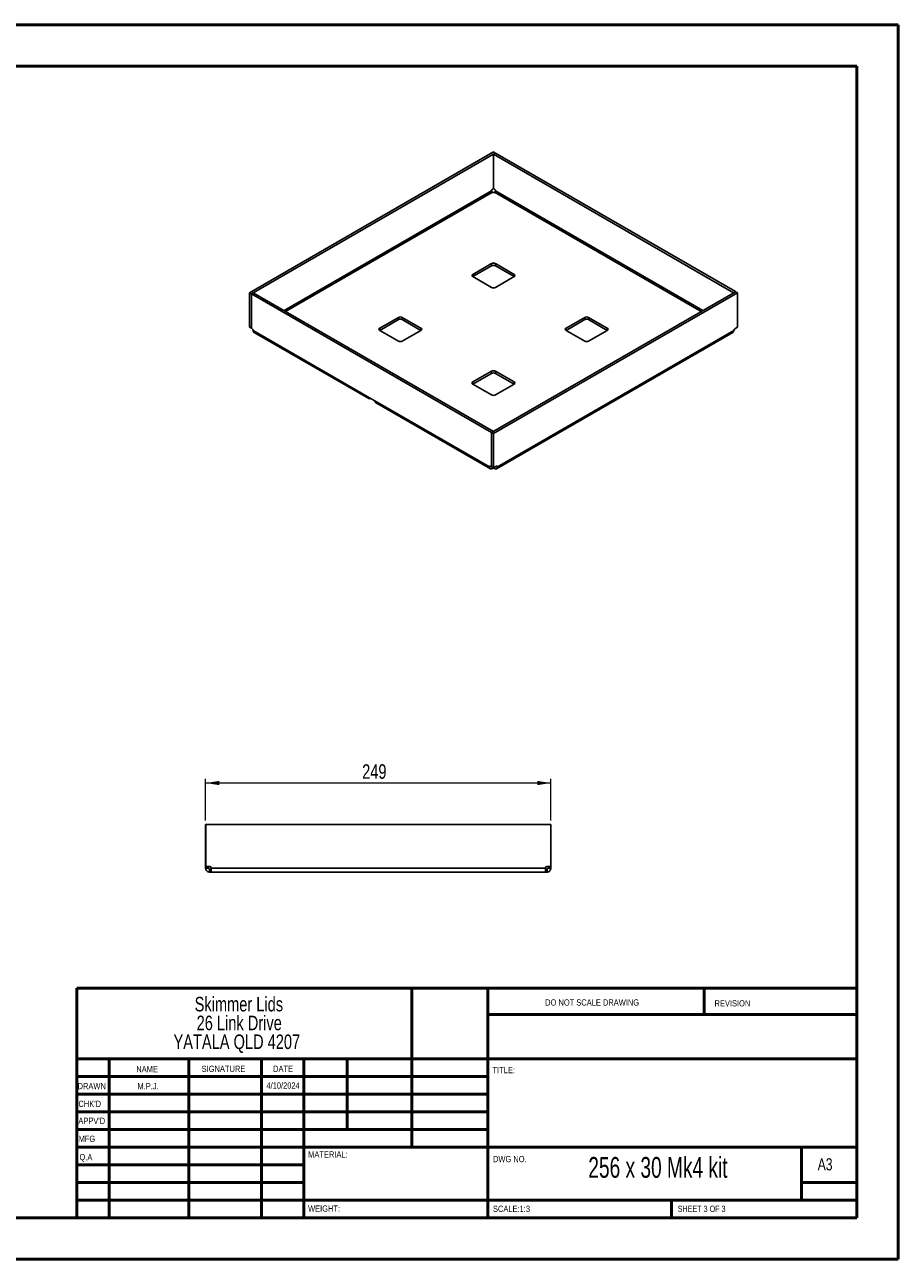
# Paper-space layout 'Sheet3' of a CAD drawing. Header units: millimetres. Extents: x 0 to 420, y 0 to 297.
# Tile 2 of 2: x 210 to 420, y 0 to 297. Entities that reach past the tile are written whole.
import ezdxf

# ---------------------------------------------------------------- set-up
doc = ezdxf.new("R2010")
doc.units = ezdxf.units.MM
doc.styles.add('SLDTEXTSTYLE0', font='TXT', dxfattribs={"width": 0.6875})
doc.styles.add('SLDTEXTSTYLE1', font='TXT', dxfattribs={"width": 0.75})
doc.dimstyles.new('SLDDIMSTYLE0', dxfattribs={"dimtxt": 3.5, "dimasz": 3.302, "dimexe": 0, "dimexo": 0.0625, "dimgap": 0.875, "dimtad": 1, "dimdec": 0, "dimlfac": 3, "dimrnd": 1e-09, "dimzin": 12, "dimdsep": 46, "dimtxsty": 'SLDTEXTSTYLE1', "dimsah": 1, "dimcen": 0.09, "dimadec": 0, "dimazin": 3, "dimtfac": 1, "dimtdec": 0, "dimtofl": 0, "dimtmove": 0, "dimatfit": 3, "dimfxl": 1, "dimfrac": 2, "dimtolj": 1, "dimtzin": 12, "dimarcsym": 0})

# ---------------------------------------------------------------- blocks, each defined once
blk = doc.blocks.new('SW_NOTE_0_2')
at = {"color": 0, "linetype": 'Continuous', "lineweight": 0, "char_height": 3.5, "attachment_point": 2, "style": 'SLDTEXTSTYLE1'}
for s, insert in [('Skimmer Lids', (13.89, 4.51)), ('26 Link Drive', (13.98, -0.01)), ('YATALA QLD 4207', (13.4, -4.54))]:
    blk.add_mtext(s, dxfattribs=dict(at, insert=insert))
blk = doc.blocks.new('_D_6')
at = {"color": 7, "linetype": 'Continuous', "lineweight": 0}
for p, q in [((253.87, 105.79), (253.87, 115.79)), ((336.87, 114.79), (253.87, 114.79)), ((336.87, 105.79), (336.87, 115.79))]:
    blk.add_line(p, q, dxfattribs=at)
at = {"color": 7, "linetype": 'Continuous', "lineweight": 18}
for points in [[(253.87, 114.79), (257.18, 114.28), (257.18, 115.3)], [(336.87, 114.79), (333.57, 115.3), (333.57, 114.28)]]:
    blk.add_solid(points, dxfattribs=at)
at = {"color": 7, "linetype": 'Continuous', "lineweight": 18, "insert": (291.49, 119.3), "char_height": 3.5, "attachment_point": 1, "style": 'SLDTEXTSTYLE1'}
blk.add_mtext('249', dxfattribs=at)

psp = doc.layouts.new('Sheet3')

# ---------------------------------------------------------------- linework, layer by layer
at = {"color": 7, "linetype": 'Continuous', "lineweight": 50}
for p, q in [((0.38, 297.21), (420.38, 297.21)), ((420.38, 0.21), (420.38, 297.21)), ((10.38, 287.21), (410.38, 287.21)), ((410.38, 287.21), (410.38, 10.21)), ((222.88, 65.46), (410.08, 65.46)), ((222.88, 65.46), (222.88, 10.21)), ((303.48, 65.46), (303.48, 27.21)), ((321.68, 65.46), (321.68, 10.21)), ((373.68, 59.09), (373.68, 65.46)), ((410.08, 59.09), (321.68, 59.09)), ((410.08, 48.46), (222.88, 48.46)), ((230.68, 48.46), (230.68, 10.21)), ((249.87, 48.46), (249.87, 10.21)), ((267.28, 48.46), (267.28, 10.21)), ((277.48, 10.21), (277.48, 48.46)), ((287.88, 31.46), (287.88, 48.46)), ((321.68, 44.21), (222.88, 44.21)), ((321.68, 39.96), (222.88, 39.96)), ((321.68, 35.71), (222.88, 35.71)), ((321.68, 31.46), (222.88, 31.46)), ((277.48, 27.21), (222.88, 27.21)), ((277.48, 27.21), (410.08, 27.21)), ((397.08, 14.46), (397.08, 27.21)), ((277.48, 22.96), (222.88, 22.96)), ((277.48, 18.71), (222.88, 18.71)), ((410.08, 18.71), (397.08, 18.71)), ((222.88, 14.46), (410.38, 14.46)), ((365.88, 10.21), (365.88, 14.46)), ((10.38, 10.21), (410.38, 10.21)), ((0.38, 0.21), (420.38, 0.21))]:
    psp.add_line(p, q, dxfattribs=at)
at = {"color": 7, "linetype": 'Continuous', "lineweight": 25}
for p, q in [((323.04, 266.59), (264.4, 232.73)), ((323.51, 266.32), (264.87, 232.46)), ((323.04, 266.59), (323.51, 266.32)), ((323.08, 266.05), (323.55, 266.32)), ((323.08, 257.8), (323.08, 266.05)), ((380.8, 232.73), (323.08, 266.05)), ((323.51, 266.3), (323.51, 266.32)), ((381.27, 233), (323.55, 266.32)), ((322.61, 257.23), (272.73, 228.44)), ((273.11, 228.22), (322.8, 256.91)), ((322.61, 257.23), (322.61, 257.27)), ((322.83, 256.89), (322.8, 256.91)), ((322.84, 257.68), (323.08, 257.82)), ((323.08, 257.8), (323.29, 257.68)), ((323.34, 256.91), (323.3, 256.89)), ((323.34, 256.91), (373.02, 228.22)), ((323.53, 257.27), (323.53, 257.23)), ((373.4, 228.44), (323.53, 257.23)), ((322.6, 239.73), (318.12, 237.14)), ((318.12, 236.6), (322.6, 239.18)), ((322.6, 239.73), (322.6, 239.18)), ((328.02, 237.14), (323.54, 239.73)), ((323.54, 239.73), (323.54, 239.18)), ((323.54, 239.18), (328.02, 236.6)), ((318.12, 237.14), (318.12, 236.6)), ((318.12, 236.6), (322.6, 234.01)), ((323.54, 234.01), (328.02, 236.6)), ((328.02, 237.14), (328.02, 236.6)), ((264.4, 232.73), (264.87, 232.46)), ((264.4, 224.49), (264.4, 232.73)), ((265.33, 232.71), (264.86, 232.44)), ((264.86, 232.44), (264.86, 224.19)), ((264.86, 232.44), (322.58, 199.12)), ((264.87, 232.45), (264.87, 232.46)), ((265.33, 232.71), (323.06, 199.39)), ((322.62, 199.13), (381.26, 232.98)), ((323.09, 198.85), (381.73, 232.71)), ((380.8, 232.73), (381.27, 233)), ((380.8, 232.71), (380.8, 232.73)), ((381.73, 232.71), (381.26, 232.98)), ((381.27, 232.97), (381.27, 233)), ((381.73, 224.46), (381.73, 232.71)), ((300.2, 226.8), (295.73, 224.22)), ((295.73, 223.67), (300.2, 226.26)), ((300.2, 226.8), (300.2, 226.26)), ((305.62, 224.22), (301.15, 226.8)), ((301.15, 226.8), (301.15, 226.26)), ((301.15, 226.26), (305.62, 223.67)), ((344.99, 226.8), (340.51, 224.22)), ((340.51, 223.67), (344.99, 226.26)), ((344.99, 226.8), (344.99, 226.26)), ((350.41, 224.22), (345.93, 226.8)), ((345.93, 226.8), (345.93, 226.26)), ((345.93, 226.26), (350.41, 223.67)), ((264.4, 224.49), (264.86, 224.22)), ((265.07, 224.07), (264.86, 224.19)), ((265.31, 223.62), (265.31, 223.66)), ((292.9, 207.7), (265.31, 223.62)), ((265.5, 223.2), (293.09, 207.27)), ((295.73, 224.22), (295.73, 223.67)), ((295.73, 223.67), (300.2, 221.09)), ((301.15, 221.09), (305.62, 223.67)), ((305.62, 224.22), (305.62, 223.67)), ((323.8, 190.39), (380.63, 223.2)), ((380.83, 223.62), (324, 190.82)), ((340.51, 224.22), (340.51, 223.67)), ((340.51, 223.67), (344.99, 221.09)), ((345.93, 221.09), (350.41, 223.67)), ((350.41, 224.22), (350.41, 223.67)), ((380.83, 223.62), (380.83, 223.66)), ((381.06, 224.07), (381.73, 224.46)), ((322.6, 213.87), (318.12, 211.29)), ((322.6, 213.87), (322.6, 213.33)), ((328.02, 211.29), (323.54, 213.87)), ((323.54, 213.87), (323.54, 213.33)), ((318.12, 210.74), (322.6, 213.33)), ((318.12, 211.29), (318.12, 210.74)), ((323.54, 213.33), (328.02, 210.74)), ((328.02, 211.29), (328.02, 210.74)), ((318.12, 210.74), (322.6, 208.16)), ((323.54, 208.16), (328.02, 210.74)), ((292.9, 207.7), (294.55, 206.74)), ((293.56, 207.32), (293.56, 207.32)), ((293.56, 207.32), (293.56, 207.32)), ((322.14, 190.82), (294.55, 206.74)), ((294.74, 206.32), (322.33, 190.39)), ((323.06, 199.39), (322.58, 199.12)), ((322.58, 199.12), (322.58, 190.87)), ((323.09, 198.85), (322.62, 199.13)), ((322.62, 190.88), (322.62, 199.13)), ((323.06, 199.38), (323.06, 199.39)), ((323.09, 190.61), (323.09, 198.85)), ((322.14, 190.86), (322.37, 190.99)), ((322.14, 190.82), (322.41, 190.97)), ((322.14, 190.86), (322.14, 190.82)), ((322.58, 190.87), (322.37, 190.99)), ((322.58, 190.87), (322.62, 190.89)), ((323.09, 190.61), (322.62, 190.88)), ((322.8, 190.44), (322.8, 190.78)), ((322.8, 190.44), (322.83, 190.46)), ((322.83, 190.46), (322.83, 190.76)), ((323.76, 190.99), (323.09, 190.61)), ((323.3, 190.46), (323.3, 190.73)), ((323.3, 190.46), (323.34, 190.44)), ((323.34, 190.44), (323.34, 190.75)), ((324, 190.82), (323.73, 190.97)), ((324, 190.86), (323.76, 190.99)), ((324, 190.82), (324, 190.86)), ((253.91, 104.79), (253.87, 104.79)), ((253.87, 104.79), (253.87, 94.69)), ((253.91, 94.69), (253.91, 104.79)), ((253.91, 104.79), (336.84, 104.79)), ((336.84, 94.69), (336.84, 104.79)), ((336.84, 104.79), (336.87, 104.79)), ((336.87, 94.69), (336.87, 104.79)), ((253.87, 94.69), (253.91, 94.69)), ((253.87, 94.69), (253.87, 94.36)), ((253.87, 94.36), (254.54, 94.36)), ((253.87, 94.36), (253.87, 94.31)), ((253.87, 94.31), (254.54, 94.31)), ((254.86, 94.69), (253.91, 94.69)), ((254.54, 94.69), (254.54, 94.36)), ((254.54, 94.36), (254.54, 94.31)), ((254.81, 93.37), (254.81, 94.04)), ((254.81, 94.04), (254.86, 94.04)), ((254.81, 93.37), (254.86, 93.37)), ((254.86, 93.37), (254.86, 94.04)), ((254.86, 94.04), (255.19, 94.04)), ((254.86, 93.37), (255.19, 93.37)), ((255.19, 94.31), (255.19, 94.36)), ((335.56, 94.31), (255.19, 94.31)), ((335.56, 93.37), (255.19, 93.37)), ((335.56, 94.31), (335.56, 94.36)), ((335.56, 94.04), (335.89, 94.04)), ((335.56, 93.37), (335.89, 93.37)), ((335.89, 94.69), (336.84, 94.69)), ((335.89, 93.37), (335.89, 94.04)), ((335.89, 94.04), (335.94, 94.04)), ((335.89, 93.37), (335.94, 93.37)), ((335.94, 93.37), (335.94, 94.04)), ((336.21, 94.36), (336.21, 94.69)), ((336.87, 94.36), (336.21, 94.36)), ((336.21, 94.31), (336.21, 94.36)), ((336.87, 94.31), (336.21, 94.31)), ((336.87, 94.69), (336.84, 94.69)), ((336.87, 94.36), (336.87, 94.69)), ((336.87, 94.31), (336.87, 94.36))]:
    psp.add_line(p, q, dxfattribs=at)
for centre, radius, start, end in [((323.12, 257.25), 0.512, 122.6055, 177.3945), ((323.07, 257.34), 0.512, 242.6097, 297.3903), ((323.01, 257.25), 0.512, 2.6055, 57.3945), ((323.07, 238.82), 1.02, 62.6097, 117.3903), ((323.07, 238.27), 1.02, 62.6097, 117.3903), ((318.22, 236.87), 0.291, 110.7834, 249.2166), ((327.91, 236.87), 0.291, 290.7834, 69.2166), ((323.07, 234.92), 1.02, 242.6097, 297.3903), ((300.68, 225.89), 1.02, 62.6097, 117.3903), ((300.68, 225.35), 1.02, 62.6097, 117.3903), ((345.46, 225.89), 1.02, 62.6097, 117.3903), ((345.46, 225.35), 1.02, 62.6097, 117.3903), ((264.8, 223.64), 0.512, 2.6055, 57.3945), ((295.83, 223.94), 0.291, 110.7834, 249.2166), ((305.52, 223.94), 0.291, 290.7834, 69.2166), ((340.61, 223.94), 0.291, 110.7834, 249.2166), ((350.31, 223.94), 0.291, 290.7834, 69.2166), ((381.34, 223.64), 0.512, 122.6055, 177.3945), ((300.68, 222), 1.02, 242.6097, 297.3903), ((345.46, 222), 1.02, 242.6097, 297.3903), ((323.07, 212.96), 1.02, 62.6097, 117.3903), ((318.22, 211.02), 0.291, 110.7834, 249.2166), ((323.07, 212.42), 1.02, 62.6097, 117.3903), ((327.91, 211.02), 0.291, 290.7834, 69.2166), ((323.07, 209.07), 1.02, 242.6097, 297.3903), ((293.3, 207.63), 0.408, 170.786, 309.2033), ((295, 206.69), 0.46, 173.7012, 234.9867), ((322.28, 190.88), 0.146, 50.7967, 189.214), ((323.07, 190), 0.512, 62.6097, 117.3903), ((323.85, 190.88), 0.146, 350.786, 129.2033), ((254.86, 94.36), 0.333, 0, 90), ((335.89, 94.36), 0.333, 90, 180)]:
    psp.add_arc(centre, radius, start, end, dxfattribs=at)
for points, knots in [([(322.8, 256.91), (322.75, 256.93), (322.7, 256.99), (322.63, 257.11), (322.61, 257.18), (322.61, 257.23)], [0, 0, 0, 0, 0.5, 0.5, 1, 1, 1, 1]), ([(323.53, 257.23), (323.53, 257.18), (323.51, 257.11), (323.44, 256.99), (323.39, 256.93), (323.34, 256.91)], [0, 0, 0, 0, 0.5, 0.5, 1, 1, 1, 1]), ([(265.5, 223.2), (265.5, 223.2), (265.43, 223.21), (265.34, 223.35), (265.32, 223.53), (265.31, 223.62)], [0, 0, 0, 0, 0.000102, 0.500051, 1, 1, 1, 1]), ([(380.83, 223.62), (380.81, 223.53), (380.79, 223.35), (380.7, 223.21), (380.63, 223.2), (380.63, 223.2)], [0, 0, 0, 0, 0.499949, 0.999898, 1, 1, 1, 1]), ([(322.14, 190.82), (322.14, 190.72), (322.15, 190.63), (322.22, 190.48), (322.27, 190.43), (322.39, 190.35), (322.46, 190.34), (322.62, 190.36), (322.71, 190.39), (322.8, 190.44)], [0, 0, 0, 0, 0.25, 0.25, 0.5, 0.5, 0.75, 0.75, 1, 1, 1, 1]), ([(323.34, 190.44), (323.42, 190.39), (323.51, 190.36), (323.67, 190.34), (323.74, 190.35), (323.87, 190.43), (323.91, 190.48), (323.98, 190.63), (324, 190.72), (324, 190.82)], [0, 0, 0, 0, 0.25, 0.25, 0.5, 0.5, 0.75, 0.75, 1, 1, 1, 1]), ([(253.87, 94.31), (253.87, 94.18), (253.9, 94.06), (253.99, 93.84), (254.06, 93.73), (254.23, 93.56), (254.34, 93.49), (254.56, 93.4), (254.69, 93.37), (254.81, 93.37)], [0, 0, 0, 0, 0.25, 0.25, 0.5, 0.5, 0.75, 0.75, 1, 1, 1, 1]), ([(254.54, 94.31), (254.54, 94.24), (254.57, 94.17), (254.67, 94.07), (254.74, 94.04), (254.81, 94.04)], [0, 0, 0, 0, 0.5, 0.5, 1, 1, 1, 1]), ([(255.19, 93.37), (255.19, 93.37), (255.19, 93.4), (255.19, 93.49), (255.19, 93.56), (255.19, 93.73), (255.19, 93.84), (255.19, 94.06), (255.19, 94.18), (255.19, 94.31)], [0, 0, 0, 0, 0.25, 0.25, 0.5, 0.5, 0.75, 0.75, 1, 1, 1, 1]), ([(335.56, 94.31), (335.56, 94.18), (335.56, 94.06), (335.56, 93.84), (335.56, 93.73), (335.56, 93.56), (335.56, 93.49), (335.56, 93.4), (335.56, 93.37), (335.56, 93.37)], [0, 0, 0, 0, 0.25, 0.25, 0.5, 0.5, 0.75, 0.75, 1, 1, 1, 1]), ([(335.94, 93.37), (336.06, 93.37), (336.18, 93.4), (336.41, 93.49), (336.51, 93.56), (336.69, 93.73), (336.76, 93.84), (336.85, 94.06), (336.87, 94.18), (336.87, 94.31)], [0, 0, 0, 0, 0.25, 0.25, 0.5, 0.5, 0.75, 0.75, 1, 1, 1, 1]), ([(335.94, 94.04), (336.01, 94.04), (336.08, 94.07), (336.18, 94.17), (336.21, 94.24), (336.21, 94.31)], [0, 0, 0, 0, 0.5, 0.5, 1, 1, 1, 1])]:
    psp.add_open_spline(points, degree=3, knots=knots, dxfattribs=at)

# ---------------------------------------------------------------- block references
at = {"color": 7, "linetype": 'Continuous', "lineweight": 0}
psp.add_blockref('SW_NOTE_0_2', (247.97, 58.84), dxfattribs=at)

# ---------------------------------------------------------------- texts
for s, insert, char_height, attachment_point, style in [('DO NOT SCALE DRAWING', (335.49, 62.75), 1.5, 1, 'SLDTEXTSTYLE1'), ('REVISION', (376.21, 62.55), 1.5, 1, 'SLDTEXTSTYLE1'), ('NAME', (237.2, 46.72), 1.5, 1, 'SLDTEXTSTYLE1'), ('SIGNATURE', (252.91, 46.78), 1.5, 1, 'SLDTEXTSTYLE1'), ('DATE', (270.09, 46.79), 1.5, 1, 'SLDTEXTSTYLE1'), ('TITLE:', (322.84, 46.49), 1.5, 1, 'SLDTEXTSTYLE1'), ('DRAWN', (223.09, 42.64), 1.5, 1, 'SLDTEXTSTYLE1'), ('M.P.J.', (240.04, 42.6), 1.499, 2, 'SLDTEXTSTYLE1'), ('4/10/2024', (272.49, 42.77), 1.499, 2, 'SLDTEXTSTYLE1'), ("CHK'D", (223.29, 38.37), 1.5, 1, 'SLDTEXTSTYLE1'), ("APPV'D", (223.28, 34.28), 1.5, 1, 'SLDTEXTSTYLE1'), ('MFG', (223.33, 29.95), 1.5, 1, 'SLDTEXTSTYLE1'), ('Q.A', (223.55, 25.56), 1.5, 1, 'SLDTEXTSTYLE1'), ('MATERIAL:', (278.52, 26.2), 1.5, 1, 'SLDTEXTSTYLE1'), ('DWG NO.', (322.95, 25.08), 1.5, 1, 'SLDTEXTSTYLE1'), ('256 x 30 Mk4 kit', (362.6, 24.83), 5, 2, 'SLDTEXTSTYLE0'), ('A3', (401, 24.52), 2.91, 1, 'SLDTEXTSTYLE1'), ('WEIGHT:', (278.5, 13.16), 1.499, 1, 'SLDTEXTSTYLE1'), ('SCALE:1:3', (322.95, 13.11), 1.5, 1, 'SLDTEXTSTYLE1'), ('SHEET 3 OF 3', (367.36, 13.11), 1.5, 1, 'SLDTEXTSTYLE0')]:
    psp.add_mtext(s, dxfattribs=dict(at, insert=insert, char_height=char_height, attachment_point=attachment_point, style=style))

# ---------------------------------------------------------------- dimensions: what is measured, and where the dimension line sits
at = {"color": 7, "linetype": 'Continuous', "lineweight": 18}
dim = psp.add_linear_dim(base=(253.87, 114.79), p1=(336.87, 104.79), p2=(253.87, 104.79), dimstyle='SLDDIMSTYLE0', dxfattribs=at)
dim.commit()
dim.dimension.update_dxf_attribs({"geometry": '_D_6', "text_midpoint": (295.37, 114.79), "dimtype": 160})

doc.saveas('drawing.dxf')
